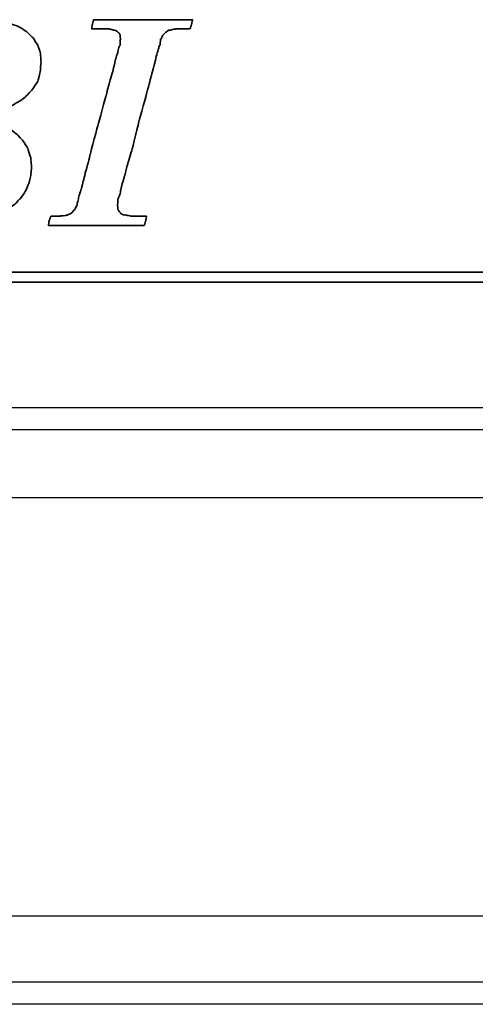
# Model space of a CAD drawing. Header units: millimetres. Extents: x -2774 to 3135, y -1571 to 860.
# Tile 189 of 256: x -2352 to -2342, y -553 to -531. Entities that reach past the tile are written whole.
import ezdxf
from ezdxf.lldxf.tags import DXFTag

# ---------------------------------------------------------------- set-up
doc = ezdxf.new("R2010")
doc.units = ezdxf.units.MM
doc.layers.get('0').update_dxf_attribs({"linetype": 'CONTINUOUS'})
doc.layers.add('DIM', color=4, linetype='CONTINUOUS')
doc.layers.add('layer 1', color=7, linetype='CONTINUOUS')
tags = doc.linetypes.add('DASHED', pattern=[25.72, 12.86, -12.86]).pattern_tags.tags
tags[6:7] = [DXFTag(74, 4), DXFTag(75, 0), DXFTag(340, '0'), DXFTag(46, 0.0), DXFTag(50, 0.0), DXFTag(44, 0.0), DXFTag(45, 0.0)]
tags[4:5] = [DXFTag(74, 4), DXFTag(75, 0), DXFTag(340, '0'), DXFTag(46, 0.0), DXFTag(50, 0.0), DXFTag(44, 0.0), DXFTag(45, 0.0)]

# ---------------------------------------------------------------- blocks, each defined once
blk = doc.blocks.new('TBI MOTION logo(完整正式版)')
at = {"layer": 'layer 1', "color": 22, "lineweight": 35}
for points, knots in [([(-64.65375, -6.86375), (-64.65375, -6.86375), (-64.84375, -7.29625), (-64.84375, -7.29625), (-64.84375, -7.29625), (-64.84375, -7.29625), (-64.86875, -7.34375), (-64.86875, -7.34375), (-64.86875, -7.34375), (-64.86875, -7.34375), (-64.86875, -7.36875), (-64.86875, -7.36875), (-64.86875, -7.36875), (-64.86875, -7.36875), (-65.15375, -7.65375), (-65.15375, -7.65375), (-65.15375, -7.65375), (-65.15375, -7.65375), (-65.17875, -7.65375), (-65.17875, -7.65375), (-65.17875, -7.65375), (-65.17875, -7.65375), (-65.20375, -7.67875), (-65.20375, -7.67875), (-65.20375, -7.67875), (-65.20375, -7.67875), (-65.58875, -7.87125), (-65.58875, -7.87125), (-65.58875, -7.87125), (-65.58875, -7.87125), (-65.63375, -7.87125), (-65.63375, -7.87125), (-65.63375, -7.87125), (-65.63375, -7.87125), (-65.65875, -7.89375), (-65.65875, -7.89375), (-65.65875, -7.89375), (-65.65875, -7.89375), (-66.09375, -7.94375), (-66.09375, -7.94375), (-66.09375, -7.94375), (-66.09375, -7.94375), (-66.11375, -7.94375), (-66.11375, -7.94375), (-66.11375, -7.94375), (-66.11375, -7.94375), (-66.16375, -7.94375), (-66.16375, -7.94375), (-66.16375, -7.94375), (-66.16375, -7.94375), (-66.30875, -7.94375), (-66.30875, -7.94375), (-66.30875, -7.94375), (-66.30875, -7.94375), (-66.69375, -7.94375), (-66.69375, -7.94375), (-66.69375, -7.94375), (-66.69375, -7.94375), (-67.07375, -7.94375), (-67.07375, -7.94375), (-67.07375, -7.94375), (-67.07375, -7.94375), (-67.12375, -7.94375), (-67.12375, -7.94375), (-67.12375, -7.94375), (-67.12375, -7.94375), (-67.12375, -7.96625), (-67.12375, -7.96625), (-67.12375, -7.96625), (-67.12375, -7.96625), (-67.14875, -7.99125), (-67.14875, -7.99125), (-67.14875, -7.99125), (-67.14875, -7.99125), (-67.24375, -8.34875), (-67.24375, -8.34875), (-67.24375, -8.34875), (-67.24375, -8.34875), (-67.31375, -8.68625), (-67.31375, -8.68625), (-67.31375, -8.68625), (-67.31375, -8.68625), (-67.26875, -8.68625), (-67.26875, -8.68625), (-67.26875, -8.68625), (-67.26875, -8.68625), (-67.07375, -8.68625), (-67.07375, -8.68625), (-67.07375, -8.68625), (-67.07375, -8.68625), (-66.54875, -8.68625), (-66.54875, -8.68625), (-66.54875, -8.68625), (-66.54875, -8.68625), (-65.82625, -8.68625), (-65.82625, -8.68625), (-65.82625, -8.68625), (-65.82625, -8.68625), (-65.01375, -8.68625), (-65.01375, -8.68625), (-65.01375, -8.68625), (-65.01375, -8.68625), (-64.05375, -8.68625), (-64.05375, -8.68625), (-64.05375, -8.68625), (-64.05375, -8.68625), (-62.08375, -8.68625), (-62.08375, -8.68625), (-62.08375, -8.68625), (-62.08375, -8.68625), (-60.06875, -8.68625), (-60.06875, -8.68625), (-60.06875, -8.68625), (-60.06875, -8.68625), (-59.10875, -8.68625), (-59.10875, -8.68625), (-59.10875, -8.68625), (-59.10875, -8.68625), (-58.29375, -8.68625), (-58.29375, -8.68625), (-58.29375, -8.68625), (-58.29375, -8.68625), (-57.57375, -8.68625), (-57.57375, -8.68625), (-57.57375, -8.68625), (-57.57375, -8.68625), (-57.04875, -8.68625), (-57.04875, -8.68625), (-57.04875, -8.68625), (-57.04875, -8.68625), (-56.85375, -8.68625), (-56.85375, -8.68625), (-56.85375, -8.68625), (-56.85375, -8.68625), (-56.70875, -8.68625), (-56.70875, -8.68625), (-56.70875, -8.68625), (-56.70875, -8.68625), (-56.61375, -8.68625), (-56.61375, -8.68625), (-56.61375, -8.68625), (-56.61375, -8.68625), (-56.56875, -8.68625), (-56.56875, -8.68625), (-56.56875, -8.68625), (-56.56875, -8.68625), (-55.65375, -8.63875), (-55.65375, -8.63875), (-55.65375, -8.63875), (-55.65375, -8.63875), (-54.76875, -8.51875), (-54.76875, -8.51875), (-54.76875, -8.51875), (-54.76875, -8.51875), (-53.90375, -8.30375), (-53.90375, -8.30375), (-53.90375, -8.30375), (-53.90375, -8.30375), (-53.08875, -8.03875), (-53.08875, -8.03875), (-53.08875, -8.03875), (-53.08875, -8.03875), (-52.34375, -7.65375), (-52.34375, -7.65375), (-52.34375, -7.65375), (-52.34375, -7.65375), (-51.69875, -7.29625), (-51.69875, -7.29625), (-51.69875, -7.29625), (-51.69875, -7.29625), (-51.21875, -6.91125), (-51.21875, -6.91125), (-51.21875, -6.91125), (-51.21875, -6.91125), (-50.83375, -6.50375), (-50.83375, -6.50375), (-50.83375, -6.50375), (-50.83375, -6.50375), (-50.44875, -5.94875), (-50.44875, -5.94875), (-50.44875, -5.94875), (-50.44875, -5.94875), (-50.13875, -5.30375), (-50.13875, -5.30375), (-50.13875, -5.30375), (-50.13875, -5.30375), (-49.99375, -4.65375), (-49.99375, -4.65375), (-49.99375, -4.65375), (-49.99375, -4.65375), (-49.92375, -3.98375), (-49.92375, -3.98375), (-49.92375, -3.98375), (-49.92375, -3.98375), (-49.99375, -3.19374), (-49.99375, -3.19374), (-49.99375, -3.19374), (-49.99375, -3.19374), (-50.23374, -2.44874), (-50.23374, -2.44874), (-50.23374, -2.44874), (-50.23374, -2.44874), (-50.59375, -1.87374), (-50.59375, -1.87374), (-50.59375, -1.87374), (-50.59375, -1.87374), (-51.09875, -1.31874), (-51.09875, -1.31874), (-51.09875, -1.31874), (-51.09875, -1.31874), (-51.74375, -0.81875), (-51.74375, -0.81875), (-51.74375, -0.81875), (-51.74375, -0.81875), (-52.53875, -0.48125), (-52.53875, -0.48125), (-52.53875, -0.48125), (-52.53875, -0.48125), (-53.47375, -0.21875), (-53.47375, -0.21875), (-53.47375, -0.21875), (-53.47375, -0.21875), (-54.52875, -0.04874), (-54.52875, -0.04874), (-54.52875, -0.04874), (-54.52875, -0.04874), (-55.65375, 0.12125), (-55.65375, 0.12125), (-55.65375, 0.12125), (-55.65375, 0.12125), (-54.50375, 0.28624), (-54.50375, 0.28624), (-54.50375, 0.28624), (-54.50375, 0.28624), (-53.83375, 0.38124), (-53.83375, 0.38124), (-53.83375, 0.38124), (-53.83375, 0.38124), (-53.18375, 0.50125), (-53.18375, 0.50125), (-53.18375, 0.50125), (-53.18375, 0.50125), (-52.55875, 0.66874), (-52.55875, 0.66874), (-52.55875, 0.66874), (-52.55875, 0.66874), (-52.03375, 0.86124), (-52.03375, 0.86124), (-52.03375, 0.86124), (-52.03375, 0.86124), (-51.50374, 1.03124), (-51.50374, 1.03124), (-51.50374, 1.03124), (-51.50374, 1.03124), (-51.09875, 1.27125), (-51.09875, 1.27125), (-51.09875, 1.27125), (-51.09875, 1.27125), (-50.71375, 1.48624), (-50.71375, 1.48624), (-50.71375, 1.48624), (-50.71375, 1.48624), (-50.37625, 1.77625), (-50.37625, 1.77625), (-50.37625, 1.77625), (-50.37625, 1.77625), (-49.82375, 2.37625), (-49.82375, 2.37625), (-49.82375, 2.37625), (-49.82375, 2.37625), (-49.41875, 2.99625), (-49.41875, 2.99625), (-49.41875, 2.99625), (-49.41875, 2.99625), (-49.22375, 3.76625), (-49.22375, 3.76625), (-49.22375, 3.76625), (-49.22375, 3.76625), (-49.15375, 4.50874), (-49.15375, 4.50874), (-49.15375, 4.50874), (-49.15375, 4.50874), (-49.20375, 5.25125), (-49.20375, 5.25125), (-49.20375, 5.25125), (-49.20375, 5.25125), (-49.41875, 5.92625), (-49.41875, 5.92625), (-49.41875, 5.92625), (-49.41875, 5.92625), (-49.77875, 6.47625), (-49.77875, 6.47625), (-49.77875, 6.47625), (-49.77875, 6.47625), (-50.33125, 7.02624), (-50.33125, 7.02624), (-50.33125, 7.02624), (-50.33125, 7.02624), (-51.00125, 7.43625), (-51.00125, 7.43625), (-51.00125, 7.43625), (-51.00125, 7.43625), (-51.79375, 7.72625), (-51.79375, 7.72625), (-51.79375, 7.72625), (-51.79375, 7.72625), (-52.72875, 7.89124), (-52.72875, 7.89124), (-52.72875, 7.89124), (-52.72875, 7.89124), (-53.83375, 7.98625), (-53.83375, 7.98625), (-53.83375, 7.98625), (-53.83375, 7.98625), (-53.92875, 7.98625), (-53.92875, 7.98625), (-53.92875, 7.98625), (-53.92875, 7.98625), (-54.26375, 7.98625), (-54.26375, 7.98625), (-54.26375, 7.98625), (-54.26375, 7.98625), (-54.74375, 7.98625), (-54.74375, 7.98625), (-54.74375, 7.98625), (-54.74375, 7.98625), (-55.36875, 7.98625), (-55.36875, 7.98625), (-55.36875, 7.98625), (-55.36875, 7.98625), (-56.13375, 7.98625), (-56.13375, 7.98625), (-56.13375, 7.98625), (-56.13375, 7.98625), (-56.94875, 7.98625), (-56.94875, 7.98625), (-56.94875, 7.98625), (-56.94875, 7.98625), (-58.77625, 7.98625), (-58.77625, 7.98625), (-58.77625, 7.98625), (-58.77625, 7.98625), (-60.59875, 7.98625), (-60.59875, 7.98625), (-60.59875, 7.98625), (-60.59875, 7.98625), (-61.41375, 7.98625), (-61.41375, 7.98625), (-61.41375, 7.98625), (-61.41375, 7.98625), (-62.17875, 7.98625), (-62.17875, 7.98625), (-62.17875, 7.98625), (-62.17875, 7.98625), (-62.80375, 7.98625), (-62.80375, 7.98625), (-62.80375, 7.98625), (-62.80375, 7.98625), (-63.30625, 7.98625), (-63.30625, 7.98625), (-63.30625, 7.98625), (-63.30625, 7.98625), (-63.57375, 7.98625), (-63.57375, 7.98625), (-63.57375, 7.98625), (-63.57375, 7.98625), (-63.57375, 7.96375), (-63.57375, 7.96375), (-63.57375, 7.96375), (-63.57375, 7.96375), (-63.59875, 7.94125), (-63.59875, 7.94125), (-63.59875, 7.94125), (-63.59875, 7.94125), (-63.69375, 7.55625), (-63.69375, 7.55625), (-63.69375, 7.55625), (-63.69375, 7.55625), (-63.76375, 7.24624), (-63.76375, 7.24624), (-63.76375, 7.24624), (-63.76375, 7.24624), (-63.23875, 7.24624), (-63.23875, 7.24624), (-63.23875, 7.24624), (-63.23875, 7.24624), (-62.75875, 7.24624), (-62.75875, 7.24624), (-62.75875, 7.24624), (-62.75875, 7.24624), (-62.61125, 7.24624), (-62.61125, 7.24624), (-62.61125, 7.24624), (-62.61125, 7.24624), (-62.56625, 7.24624), (-62.56625, 7.24624), (-62.56625, 7.24624), (-62.56625, 7.24624), (-62.22875, 7.24624), (-62.22875, 7.24624), (-62.22875, 7.24624), (-62.22875, 7.24624), (-62.20375, 7.24624), (-62.20375, 7.24624), (-62.20375, 7.24624), (-62.20375, 7.24624), (-62.17875, 7.21875), (-62.17875, 7.21875), (-62.17875, 7.21875), (-62.17875, 7.21875), (-61.96375, 7.17125), (-61.96375, 7.17125), (-61.96375, 7.17125), (-61.96375, 7.17125), (-61.72375, 7.12624), (-61.72375, 7.12624), (-61.72375, 7.12624), (-61.72375, 7.12624), (-61.70375, 7.12624), (-61.70375, 7.12624), (-61.70375, 7.12624), (-61.70375, 7.12624), (-61.55875, 7.07624), (-61.55875, 7.07624), (-61.55875, 7.07624), (-61.55875, 7.07624), (-61.50875, 7.07624), (-61.50875, 7.07624), (-61.50875, 7.07624), (-61.50875, 7.07624), (-61.48375, 7.02624), (-61.48375, 7.02624), (-61.48375, 7.02624), (-61.48375, 7.02624), (-61.31875, 6.83375), (-61.31875, 6.83375), (-61.31875, 6.83375), (-61.31875, 6.83375), (-61.29375, 6.81125), (-61.29375, 6.81125), (-61.29375, 6.81125), (-61.29375, 6.81125), (-61.29375, 6.78625), (-61.29375, 6.78625), (-61.29375, 6.78625), (-61.29375, 6.78625), (-61.19875, 6.50124), (-61.19875, 6.50124), (-61.19875, 6.50124), (-61.19875, 6.50124), (-61.17375, 6.45124), (-61.17375, 6.45124), (-61.17375, 6.45124), (-61.17375, 6.45124), (-61.19875, 6.40625), (-61.19875, 6.40625), (-61.19875, 6.40625), (-61.19875, 6.40625), (-61.26875, 5.99624), (-61.26875, 5.99624), (-61.26875, 5.99624), (-61.26875, 5.99624), (-61.26875, 5.85125), (-61.26875, 5.85125), (-61.26875, 5.85125), (-61.26875, 5.85125), (-61.26875, 5.82625), (-61.26875, 5.82625), (-61.26875, 5.82625), (-61.26875, 5.82625), (-61.29375, 5.80625), (-61.29375, 5.80625), (-61.29375, 5.80625), (-61.29375, 5.80625), (-61.34125, 5.66125), (-61.34125, 5.66125), (-61.34125, 5.66125), (-61.34125, 5.66125), (-61.41375, 5.44625), (-61.41375, 5.44625), (-61.41375, 5.44625), (-61.41375, 5.44625), (-61.48375, 5.15625), (-61.48375, 5.15625), (-61.48375, 5.15625), (-61.48375, 5.15625), (-61.58375, 4.82124), (-61.58375, 4.82124), (-61.58375, 4.82124), (-61.58375, 4.82124), (-61.79875, 4.00375), (-61.79875, 4.00375), (-61.79875, 4.00375), (-61.79875, 4.00375), (-62.05875, 2.99625), (-62.05875, 2.99625), (-62.05875, 2.99625), (-62.05875, 2.99625), (-62.34875, 1.91625), (-62.34875, 1.91625), (-62.34875, 1.91625), (-62.34875, 1.91625), (-62.97375, -0.41124), (-62.97375, -0.41124), (-62.97375, -0.41124), (-62.97375, -0.41124), (-63.59875, -2.75875), (-63.59875, -2.75875), (-63.59875, -2.75875), (-63.59875, -2.75875), (-63.88375, -3.86374), (-63.88375, -3.86374), (-63.88375, -3.86374), (-63.88375, -3.86374), (-64.14875, -4.82374), (-64.14875, -4.82374), (-64.14875, -4.82374), (-64.14875, -4.82374), (-64.36375, -5.64125), (-64.36375, -5.64125), (-64.36375, -5.64125), (-64.36375, -5.64125), (-64.43625, -5.97625), (-64.43625, -5.97625), (-64.43625, -5.97625), (-64.43625, -5.97625), (-64.50875, -6.28625), (-64.50875, -6.28625), (-64.50875, -6.28625), (-64.50875, -6.28625), (-64.50875, -6.30875), (-64.50875, -6.30875), (-64.50875, -6.30875), (-64.50875, -6.30875), (-64.57875, -6.50375), (-64.57875, -6.50375), (-64.57875, -6.50375), (-64.57875, -6.50375), (-64.62875, -6.69625), (-64.62875, -6.69625), (-64.62875, -6.69625), (-64.62875, -6.69625), (-64.62875, -6.76875), (-64.62875, -6.76875), (-64.62875, -6.76875), (-64.62875, -6.76875), (-64.62875, -6.81375), (-64.62875, -6.81375), (-64.62875, -6.81375), (-64.62875, -6.81375), (-64.62875, -6.83875), (-64.62875, -6.83875), (-64.62875, -6.83875), (-64.62875, -6.83875), (-64.65375, -6.86375), (-64.65375, -6.86375)], [0, 0, 0, 0, 0.00719424, 0.00719424, 0.00719424, 0.00719425, 0.01438849, 0.01438849, 0.01438849, 0.0143885, 0.02158273, 0.02158273, 0.02158273, 0.02158274, 0.02877698, 0.02877698, 0.02877698, 0.02877699, 0.03597122, 0.03597122, 0.03597122, 0.03597123, 0.04316547, 0.04316547, 0.04316547, 0.04316548, 0.05035971, 0.05035971, 0.05035971, 0.05035972, 0.05755396, 0.05755396, 0.05755396, 0.05755397, 0.0647482, 0.0647482, 0.0647482, 0.06474821, 0.07194245, 0.07194245, 0.07194245, 0.07194246, 0.07913669, 0.07913669, 0.07913669, 0.0791367, 0.08633094, 0.08633094, 0.08633094, 0.08633095, 0.09352518, 0.09352518, 0.09352518, 0.09352519, 0.10071942, 0.10071942, 0.10071942, 0.10071943, 0.10791367, 0.10791367, 0.10791367, 0.10791368, 0.11510791, 0.11510791, 0.11510791, 0.11510792, 0.12230216, 0.12230216, 0.12230216, 0.12230217, 0.1294964, 0.1294964, 0.1294964, 0.12949641, 0.13669065, 0.13669065, 0.13669065, 0.13669066, 0.14388489, 0.14388489, 0.14388489, 0.1438849, 0.15107914, 0.15107914, 0.15107914, 0.15107915, 0.15827338, 0.15827338, 0.15827338, 0.15827339, 0.16546763, 0.16546763, 0.16546763, 0.16546764, 0.17266187, 0.17266187, 0.17266187, 0.17266188, 0.17985612, 0.17985612, 0.17985612, 0.17985613, 0.18705036, 0.18705036, 0.18705036, 0.18705037, 0.1942446, 0.1942446, 0.1942446, 0.19424461, 0.20143885, 0.20143885, 0.20143885, 0.20143886, 0.20863309, 0.20863309, 0.20863309, 0.2086331, 0.21582734, 0.21582734, 0.21582734, 0.21582735, 0.22302158, 0.22302158, 0.22302158, 0.22302159, 0.23021583, 0.23021583, 0.23021583, 0.23021584, 0.23741007, 0.23741007, 0.23741007, 0.23741008, 0.24460432, 0.24460432, 0.24460432, 0.24460433, 0.25179856, 0.25179856, 0.25179856, 0.25179857, 0.25899281, 0.25899281, 0.25899281, 0.25899282, 0.26618705, 0.26618705, 0.26618705, 0.26618706, 0.27338129, 0.27338129, 0.27338129, 0.2733813, 0.28057554, 0.28057554, 0.28057554, 0.28057555, 0.28776978, 0.28776978, 0.28776978, 0.28776979, 0.29496403, 0.29496403, 0.29496403, 0.29496404, 0.30215827, 0.30215827, 0.30215827, 0.30215828, 0.30935252, 0.30935252, 0.30935252, 0.30935253, 0.31654676, 0.31654676, 0.31654676, 0.31654677, 0.32374101, 0.32374101, 0.32374101, 0.32374102, 0.33093525, 0.33093525, 0.33093525, 0.33093526, 0.3381295, 0.3381295, 0.3381295, 0.33812951, 0.34532374, 0.34532374, 0.34532374, 0.34532375, 0.35251799, 0.35251799, 0.35251799, 0.352518, 0.35971223, 0.35971223, 0.35971223, 0.35971224, 0.36690647, 0.36690647, 0.36690647, 0.36690648, 0.37410072, 0.37410072, 0.37410072, 0.37410073, 0.38129496, 0.38129496, 0.38129496, 0.38129497, 0.38848921, 0.38848921, 0.38848921, 0.38848922, 0.39568345, 0.39568345, 0.39568345, 0.39568346, 0.4028777, 0.4028777, 0.4028777, 0.40287771, 0.41007194, 0.41007194, 0.41007194, 0.41007195, 0.41726619, 0.41726619, 0.41726619, 0.4172662, 0.42446043, 0.42446043, 0.42446043, 0.42446044, 0.43165468, 0.43165468, 0.43165468, 0.43165469, 0.43884892, 0.43884892, 0.43884892, 0.43884893, 0.44604317, 0.44604317, 0.44604317, 0.44604318, 0.45323741, 0.45323741, 0.45323741, 0.45323742, 0.46043165, 0.46043165, 0.46043165, 0.46043166, 0.4676259, 0.4676259, 0.4676259, 0.46762591, 0.47482014, 0.47482014, 0.47482014, 0.47482015, 0.48201439, 0.48201439, 0.48201439, 0.4820144, 0.48920863, 0.48920863, 0.48920863, 0.48920864, 0.49640288, 0.49640288, 0.49640288, 0.49640289, 0.50359712, 0.50359712, 0.50359712, 0.50359713, 0.51079137, 0.51079137, 0.51079137, 0.51079138, 0.51798561, 0.51798561, 0.51798561, 0.51798562, 0.52517986, 0.52517986, 0.52517986, 0.52517987, 0.5323741, 0.5323741, 0.5323741, 0.53237411, 0.53956835, 0.53956835, 0.53956835, 0.53956836, 0.54676259, 0.54676259, 0.54676259, 0.5467626, 0.55395683, 0.55395683, 0.55395683, 0.55395684, 0.56115108, 0.56115108, 0.56115108, 0.56115109, 0.56834532, 0.56834532, 0.56834532, 0.56834533, 0.57553957, 0.57553957, 0.57553957, 0.57553958, 0.58273381, 0.58273381, 0.58273381, 0.58273382, 0.58992806, 0.58992806, 0.58992806, 0.58992807, 0.5971223, 0.5971223, 0.5971223, 0.59712231, 0.60431655, 0.60431655, 0.60431655, 0.60431656, 0.61151079, 0.61151079, 0.61151079, 0.6115108, 0.61870504, 0.61870504, 0.61870504, 0.61870505, 0.62589928, 0.62589928, 0.62589928, 0.62589929, 0.63309353, 0.63309353, 0.63309353, 0.63309354, 0.64028777, 0.64028777, 0.64028777, 0.64028778, 0.64748201, 0.64748201, 0.64748201, 0.64748202, 0.65467626, 0.65467626, 0.65467626, 0.65467627, 0.6618705, 0.6618705, 0.6618705, 0.66187051, 0.66906475, 0.66906475, 0.66906475, 0.66906476, 0.67625899, 0.67625899, 0.67625899, 0.676259, 0.68345324, 0.68345324, 0.68345324, 0.68345325, 0.69064748, 0.69064748, 0.69064748, 0.69064749, 0.69784173, 0.69784173, 0.69784173, 0.69784174, 0.70503597, 0.70503597, 0.70503597, 0.70503598, 0.71223022, 0.71223022, 0.71223022, 0.71223023, 0.71942446, 0.71942446, 0.71942446, 0.71942447, 0.72661871, 0.72661871, 0.72661871, 0.72661872, 0.73381295, 0.73381295, 0.73381295, 0.73381296, 0.74100719, 0.74100719, 0.74100719, 0.7410072, 0.74820144, 0.74820144, 0.74820144, 0.74820145, 0.75539568, 0.75539568, 0.75539568, 0.75539569, 0.76258993, 0.76258993, 0.76258993, 0.76258994, 0.76978417, 0.76978417, 0.76978417, 0.76978418, 0.77697842, 0.77697842, 0.77697842, 0.77697843, 0.78417266, 0.78417266, 0.78417266, 0.78417267, 0.79136691, 0.79136691, 0.79136691, 0.79136692, 0.79856115, 0.79856115, 0.79856115, 0.79856116, 0.8057554, 0.8057554, 0.8057554, 0.80575541, 0.81294964, 0.81294964, 0.81294964, 0.81294965, 0.82014388, 0.82014388, 0.82014388, 0.82014389, 0.82733813, 0.82733813, 0.82733813, 0.82733814, 0.83453237, 0.83453237, 0.83453237, 0.83453238, 0.84172662, 0.84172662, 0.84172662, 0.84172663, 0.84892086, 0.84892086, 0.84892086, 0.84892087, 0.85611511, 0.85611511, 0.85611511, 0.85611512, 0.86330935, 0.86330935, 0.86330935, 0.86330936, 0.8705036, 0.8705036, 0.8705036, 0.87050361, 0.87769784, 0.87769784, 0.87769784, 0.87769785, 0.88489209, 0.88489209, 0.88489209, 0.8848921, 0.89208633, 0.89208633, 0.89208633, 0.89208634, 0.89928058, 0.89928058, 0.89928058, 0.89928059, 0.90647482, 0.90647482, 0.90647482, 0.90647483, 0.91366906, 0.91366906, 0.91366906, 0.91366907, 0.92086331, 0.92086331, 0.92086331, 0.92086332, 0.92805755, 0.92805755, 0.92805755, 0.92805756, 0.9352518, 0.9352518, 0.9352518, 0.93525181, 0.94244604, 0.94244604, 0.94244604, 0.94244605, 0.94964029, 0.94964029, 0.94964029, 0.9496403, 0.95683453, 0.95683453, 0.95683453, 0.95683454, 0.96402878, 0.96402878, 0.96402878, 0.96402879, 0.97122302, 0.97122302, 0.97122302, 0.97122303, 0.97841727, 0.97841727, 0.97841727, 0.97841728, 0.98561151, 0.98561151, 0.98561151, 0.98561152, 0.99280576, 0.99280576, 0.99280576, 0.99280577, 1, 1, 1, 1]), ([(-40.59125, -7.94375), (-40.59125, -7.94375), (-40.97375, -7.94375), (-40.97375, -7.94375), (-40.97375, -7.94375), (-40.97375, -7.94375), (-41.38125, -7.94375), (-41.38125, -7.94375), (-41.38125, -7.94375), (-41.38125, -7.94375), (-41.54875, -7.94375), (-41.54875, -7.94375), (-41.54875, -7.94375), (-41.54875, -7.94375), (-41.59875, -7.94375), (-41.59875, -7.94375), (-41.59875, -7.94375), (-41.59875, -7.94375), (-41.88375, -7.94375), (-41.88375, -7.94375), (-41.88375, -7.94375), (-41.88375, -7.94375), (-41.90875, -7.91875), (-41.90875, -7.91875), (-41.90875, -7.91875), (-41.90875, -7.91875), (-42.19875, -7.87125), (-42.19875, -7.87125), (-42.19875, -7.87125), (-42.19875, -7.87125), (-42.43875, -7.82375), (-42.43875, -7.82375), (-42.43875, -7.82375), (-42.43875, -7.82375), (-42.45875, -7.82375), (-42.45875, -7.82375), (-42.45875, -7.82375), (-42.45875, -7.82375), (-42.48625, -7.82375), (-42.48625, -7.82375), (-42.48625, -7.82375), (-42.48625, -7.82375), (-42.67625, -7.72375), (-42.67625, -7.72375), (-42.67625, -7.72375), (-42.67625, -7.72375), (-42.70125, -7.70375), (-42.70125, -7.70375), (-42.70125, -7.70375), (-42.70125, -7.70375), (-42.72375, -7.67875), (-42.72375, -7.67875), (-42.72375, -7.67875), (-42.72375, -7.67875), (-42.86875, -7.48875), (-42.86875, -7.48875), (-42.86875, -7.48875), (-42.86875, -7.48875), (-42.89375, -7.43875), (-42.89375, -7.43875), (-42.89375, -7.43875), (-42.89375, -7.43875), (-42.91875, -7.38875), (-42.91875, -7.38875), (-42.91875, -7.38875), (-42.91875, -7.38875), (-42.93875, -7.12875), (-42.93875, -7.12875), (-42.93875, -7.12875), (-42.93875, -7.12875), (-42.96375, -7.10375), (-42.96375, -7.10375), (-42.96375, -7.10375), (-42.96375, -7.10375), (-42.96375, -7.05375), (-42.96375, -7.05375), (-42.96375, -7.05375), (-42.96375, -7.05375), (-42.96375, -7.00875), (-42.96375, -7.00875), (-42.96375, -7.00875), (-42.96375, -7.00875), (-42.91875, -6.69625), (-42.91875, -6.69625), (-42.91875, -6.69625), (-42.91875, -6.69625), (-42.91875, -6.62375), (-42.91875, -6.62375), (-42.91875, -6.62375), (-42.91875, -6.62375), (-42.91875, -6.59625), (-42.91875, -6.59625), (-42.91875, -6.59625), (-42.91875, -6.59625), (-42.91875, -6.57375), (-42.91875, -6.57375), (-42.91875, -6.57375), (-42.91875, -6.57375), (-42.91875, -6.52875), (-42.91875, -6.52875), (-42.91875, -6.52875), (-42.91875, -6.52875), (-42.89375, -6.50375), (-42.89375, -6.50375), (-42.89375, -6.50375), (-42.89375, -6.50375), (-42.84375, -6.38375), (-42.84375, -6.38375), (-42.84375, -6.38375), (-42.84375, -6.38375), (-42.84375, -6.35875), (-42.84375, -6.35875), (-42.84375, -6.35875), (-42.84375, -6.35875), (-42.74625, -6.14375), (-42.74625, -6.14375), (-42.74625, -6.14375), (-42.74625, -6.14375), (-42.70125, -5.85375), (-42.70125, -5.85375), (-42.70125, -5.85375), (-42.70125, -5.85375), (-42.60375, -5.47125), (-42.60375, -5.47125), (-42.60375, -5.47125), (-42.60375, -5.47125), (-42.60375, -5.44875), (-42.60375, -5.44875), (-42.60375, -5.44875), (-42.60375, -5.44875), (-42.38875, -4.67875), (-42.38875, -4.67875), (-42.38875, -4.67875), (-42.38875, -4.67875), (-42.36375, -4.65375), (-42.36375, -4.65375), (-42.36375, -4.65375), (-42.36375, -4.65375), (-42.12375, -3.69625), (-42.12375, -3.69625), (-42.12375, -3.69625), (-42.12375, -3.69625), (-42.12375, -3.67374), (-42.12375, -3.67374), (-42.12375, -3.67374), (-42.12375, -3.67374), (-41.78875, -2.59374), (-41.78875, -2.59374), (-41.78875, -2.59374), (-41.78875, -2.59374), (-41.18875, -0.19375), (-41.18875, -0.19375), (-41.18875, -0.19375), (-41.18875, -0.19375), (-40.54375, 2.20624), (-40.54375, 2.20624), (-40.54375, 2.20624), (-40.54375, 2.20624), (-40.25375, 3.30875), (-40.25375, 3.30875), (-40.25375, 3.30875), (-40.25375, 3.30875), (-39.98875, 4.27125), (-39.98875, 4.27125), (-39.98875, 4.27125), (-39.98875, 4.27125), (-39.77375, 5.13125), (-39.77375, 5.13125), (-39.77375, 5.13125), (-39.77375, 5.13125), (-39.67875, 5.47125), (-39.67875, 5.47125), (-39.67875, 5.47125), (-39.67875, 5.47125), (-39.60375, 5.75625), (-39.60375, 5.75625), (-39.60375, 5.75625), (-39.60375, 5.75625), (-39.60375, 5.78125), (-39.60375, 5.78125), (-39.60375, 5.78125), (-39.60375, 5.78125), (-39.50875, 5.97125), (-39.50875, 5.97125), (-39.50875, 5.97125), (-39.50875, 5.97125), (-39.50875, 6.13875), (-39.50875, 6.13875), (-39.50875, 6.13875), (-39.50875, 6.13875), (-39.48625, 6.16625), (-39.48625, 6.16625), (-39.48625, 6.16625), (-39.48625, 6.16625), (-39.46125, 6.28625), (-39.46125, 6.28625), (-39.46125, 6.28625), (-39.46125, 6.28625), (-39.46125, 6.42625), (-39.46125, 6.42625), (-39.46125, 6.42625), (-39.46125, 6.42625), (-39.41375, 6.42625), (-39.41375, 6.42625), (-39.41375, 6.42625), (-39.41375, 6.42625), (-39.29375, 6.69125), (-39.29375, 6.69125), (-39.29375, 6.69125), (-39.29375, 6.69125), (-39.26875, 6.74125), (-39.26875, 6.74125), (-39.26875, 6.74125), (-39.26875, 6.74125), (-39.24375, 6.76625), (-39.24375, 6.76625), (-39.24375, 6.76625), (-39.24375, 6.76625), (-38.98375, 7.00624), (-38.98375, 7.00624), (-38.98375, 7.00624), (-38.98375, 7.00624), (-38.95625, 7.02624), (-38.95625, 7.02624), (-38.95625, 7.02624), (-38.95625, 7.02624), (-38.78875, 7.12624), (-38.78875, 7.12624), (-38.78875, 7.12624), (-38.78875, 7.12624), (-38.76375, 7.12624), (-38.76375, 7.12624), (-38.76375, 7.12624), (-38.76375, 7.12624), (-38.74375, 7.12624), (-38.74375, 7.12624), (-38.74375, 7.12624), (-38.74375, 7.12624), (-38.52875, 7.17125), (-38.52875, 7.17125), (-38.52875, 7.17125), (-38.52875, 7.17125), (-38.52875, 7.19624), (-38.52875, 7.19624), (-38.52875, 7.19624), (-38.52875, 7.19624), (-38.50375, 7.19624), (-38.50375, 7.19624), (-38.50375, 7.19624), (-38.50375, 7.19624), (-38.26125, 7.21875), (-38.26125, 7.21875), (-38.26125, 7.21875), (-38.26125, 7.21875), (-38.23875, 7.24624), (-38.23875, 7.24624), (-38.23875, 7.24624), (-38.23875, 7.24624), (-38.21625, 7.24624), (-38.21625, 7.24624), (-38.21625, 7.24624), (-38.21625, 7.24624), (-38.18875, 7.24624), (-38.18875, 7.24624), (-38.18875, 7.24624), (-38.18875, 7.24624), (-37.90375, 7.24624), (-37.90375, 7.24624), (-37.90375, 7.24624), (-37.90375, 7.24624), (-37.85375, 7.24624), (-37.85375, 7.24624), (-37.85375, 7.24624), (-37.85375, 7.24624), (-37.75875, 7.24624), (-37.75875, 7.24624), (-37.75875, 7.24624), (-37.75875, 7.24624), (-37.42375, 7.24624), (-37.42375, 7.24624), (-37.42375, 7.24624), (-37.42375, 7.24624), (-37.08875, 7.24624), (-37.08875, 7.24624), (-37.08875, 7.24624), (-37.08875, 7.24624), (-37.06375, 7.24624), (-37.06375, 7.24624), (-37.06375, 7.24624), (-37.06375, 7.24624), (-37.06375, 7.26624), (-37.06375, 7.26624), (-37.06375, 7.26624), (-37.06375, 7.26624), (-37.03875, 7.29125), (-37.03875, 7.29125), (-37.03875, 7.29125), (-37.03875, 7.29125), (-37.03875, 7.31625), (-37.03875, 7.31625), (-37.03875, 7.31625), (-37.03875, 7.31625), (-36.94125, 7.67625), (-36.94125, 7.67625), (-36.94125, 7.67625), (-36.94125, 7.67625), (-36.86875, 7.98625), (-36.86875, 7.98625), (-36.86875, 7.98625), (-36.86875, 7.98625), (-36.98875, 7.98625), (-36.98875, 7.98625), (-36.98875, 7.98625), (-36.98875, 7.98625), (-37.42375, 7.98625), (-37.42375, 7.98625), (-37.42375, 7.98625), (-37.42375, 7.98625), (-37.94875, 7.98625), (-37.94875, 7.98625), (-37.94875, 7.98625), (-37.94875, 7.98625), (-38.57375, 7.98625), (-38.57375, 7.98625), (-38.57375, 7.98625), (-38.57375, 7.98625), (-39.29375, 7.98625), (-39.29375, 7.98625), (-39.29375, 7.98625), (-39.29375, 7.98625), (-40.82875, 7.98625), (-40.82875, 7.98625), (-40.82875, 7.98625), (-40.82875, 7.98625), (-42.36375, 7.98625), (-42.36375, 7.98625), (-42.36375, 7.98625), (-42.36375, 7.98625), (-43.08375, 7.98625), (-43.08375, 7.98625), (-43.08375, 7.98625), (-43.08375, 7.98625), (-43.70875, 7.98625), (-43.70875, 7.98625), (-43.70875, 7.98625), (-43.70875, 7.98625), (-44.23375, 7.98625), (-44.23375, 7.98625), (-44.23375, 7.98625), (-44.23375, 7.98625), (-44.66875, 7.98625), (-44.66875, 7.98625), (-44.66875, 7.98625), (-44.66875, 7.98625), (-44.88375, 7.98625), (-44.88375, 7.98625), (-44.88375, 7.98625), (-44.88375, 7.98625), (-44.90875, 7.94125), (-44.90875, 7.94125), (-44.90875, 7.94125), (-44.90875, 7.94125), (-44.90875, 7.91625), (-44.90875, 7.91625), (-44.90875, 7.91625), (-44.90875, 7.91625), (-45.00375, 7.55625), (-45.00375, 7.55625), (-45.00375, 7.55625), (-45.00375, 7.55625), (-45.05375, 7.24624), (-45.05375, 7.24624), (-45.05375, 7.24624), (-45.05375, 7.24624), (-44.61875, 7.24624), (-44.61875, 7.24624), (-44.61875, 7.24624), (-44.61875, 7.24624), (-44.11375, 7.24624), (-44.11375, 7.24624), (-44.11375, 7.24624), (-44.11375, 7.24624), (-43.99375, 7.24624), (-43.99375, 7.24624), (-43.99375, 7.24624), (-43.99375, 7.24624), (-43.94625, 7.24624), (-43.94625, 7.24624), (-43.94625, 7.24624), (-43.94625, 7.24624), (-43.92374, 7.24624), (-43.92374, 7.24624), (-43.92374, 7.24624), (-43.92374, 7.24624), (-43.65875, 7.24624), (-43.65875, 7.24624), (-43.65875, 7.24624), (-43.65875, 7.24624), (-43.63875, 7.21875), (-43.63875, 7.21875), (-43.63875, 7.21875), (-43.63875, 7.21875), (-43.46875, 7.19624), (-43.46875, 7.19624), (-43.46875, 7.19624), (-43.46875, 7.19624), (-43.39875, 7.19624), (-43.39875, 7.19624), (-43.39875, 7.19624), (-43.39875, 7.19624), (-43.37125, 7.17125), (-43.37125, 7.17125), (-43.37125, 7.17125), (-43.37125, 7.17125), (-43.34875, 7.17125), (-43.34875, 7.17125), (-43.34875, 7.17125), (-43.34875, 7.17125), (-43.20375, 7.12624), (-43.20375, 7.12624), (-43.20375, 7.12624), (-43.20375, 7.12624), (-43.05875, 7.07624), (-43.05875, 7.07624), (-43.05875, 7.07624), (-43.05875, 7.07624), (-43.01375, 7.07624), (-43.01375, 7.07624), (-43.01375, 7.07624), (-43.01375, 7.07624), (-42.98875, 7.02624), (-42.98875, 7.02624), (-42.98875, 7.02624), (-42.98875, 7.02624), (-42.79875, 6.86125), (-42.79875, 6.86125), (-42.79875, 6.86125), (-42.79875, 6.86125), (-42.77375, 6.81125), (-42.77375, 6.81125), (-42.77375, 6.81125), (-42.77375, 6.81125), (-42.74625, 6.76625), (-42.74625, 6.76625), (-42.74625, 6.76625), (-42.74625, 6.76625), (-42.72375, 6.47625), (-42.72375, 6.47625), (-42.72375, 6.47625), (-42.72375, 6.47625), (-42.70125, 6.45124), (-42.70125, 6.45124), (-42.70125, 6.45124), (-42.70125, 6.45124), (-42.70125, 6.42625), (-42.70125, 6.42625), (-42.70125, 6.42625), (-42.70125, 6.42625), (-42.72375, 6.40625), (-42.72375, 6.40625), (-42.72375, 6.40625), (-42.72375, 6.40625), (-42.74625, 5.97125), (-42.74625, 5.97125), (-42.74625, 5.97125), (-42.74625, 5.97125), (-42.74625, 5.94625), (-42.74625, 5.94625), (-42.74625, 5.94625), (-42.74625, 5.94625), (-42.74625, 5.92625), (-42.74625, 5.92625), (-42.74625, 5.92625), (-42.74625, 5.92625), (-42.77375, 5.87625), (-42.77375, 5.87625), (-42.77375, 5.87625), (-42.77375, 5.87625), (-42.81875, 5.80625), (-42.81875, 5.80625), (-42.81875, 5.80625), (-42.81875, 5.80625), (-42.86875, 5.63625), (-42.86875, 5.63625), (-42.86875, 5.63625), (-42.86875, 5.63625), (-42.91875, 5.39625), (-42.91875, 5.39625), (-42.91875, 5.39625), (-42.91875, 5.39625), (-42.91875, 5.37124), (-42.91875, 5.37124), (-42.91875, 5.37124), (-42.91875, 5.37124), (-43.01375, 5.10874), (-43.01375, 5.10874), (-43.01375, 5.10874), (-43.01375, 5.10874), (-43.10875, 4.77124), (-43.10875, 4.77124), (-43.10875, 4.77124), (-43.10875, 4.77124), (-43.29875, 3.95625), (-43.29875, 3.95625), (-43.29875, 3.95625), (-43.29875, 3.95625), (-43.58875, 2.95125), (-43.58875, 2.95125), (-43.58875, 2.95125), (-43.58875, 2.95125), (-43.87375, 1.87125), (-43.87375, 1.87125), (-43.87375, 1.87125), (-43.87375, 1.87125), (-44.52625, -0.50374), (-44.52625, -0.50374), (-44.52625, -0.50374), (-44.52625, -0.50374), (-45.14875, -2.85375), (-45.14875, -2.85375), (-45.14875, -2.85375), (-45.14875, -2.85375), (-45.43375, -3.95875), (-45.43375, -3.95875), (-45.43375, -3.95875), (-45.43375, -3.95875), (-45.69875, -4.96875), (-45.69875, -4.96875), (-45.69875, -4.96875), (-45.69875, -4.96875), (-45.91375, -5.78375), (-45.91375, -5.78375), (-45.91375, -5.78375), (-45.91375, -5.78375), (-46.01375, -6.11875), (-46.01375, -6.11875), (-46.01375, -6.11875), (-46.01375, -6.11875), (-46.01375, -6.14375), (-46.01375, -6.14375), (-46.01375, -6.14375), (-46.01375, -6.14375), (-46.10875, -6.40875), (-46.10875, -6.40875), (-46.10875, -6.40875), (-46.10875, -6.40875), (-46.15375, -6.64875), (-46.15375, -6.64875), (-46.15375, -6.64875), (-46.15375, -6.64875), (-46.20375, -6.83875), (-46.20375, -6.83875), (-46.20375, -6.83875), (-46.20375, -6.83875), (-46.22875, -6.93375), (-46.22875, -6.93375), (-46.22875, -6.93375), (-46.22875, -6.93375), (-46.22875, -7.07875), (-46.22875, -7.07875), (-46.22875, -7.07875), (-46.22875, -7.07875), (-46.27375, -7.07875), (-46.27375, -7.07875), (-46.27375, -7.07875), (-46.27375, -7.07875), (-46.39375, -7.34375), (-46.39375, -7.34375), (-46.39375, -7.34375), (-46.39375, -7.34375), (-46.39375, -7.36875), (-46.39375, -7.36875), (-46.39375, -7.36875), (-46.39375, -7.36875), (-46.42125, -7.38875), (-46.42125, -7.38875), (-46.42125, -7.38875), (-46.42125, -7.38875), (-46.68375, -7.67875), (-46.68375, -7.67875), (-46.68375, -7.67875), (-46.68375, -7.67875), (-46.70875, -7.70375), (-46.70875, -7.70375), (-46.70875, -7.70375), (-46.70875, -7.70375), (-46.75375, -7.72375), (-46.75375, -7.72375), (-46.75375, -7.72375), (-46.75375, -7.72375), (-47.08875, -7.87125), (-47.08875, -7.87125), (-47.08875, -7.87125), (-47.08875, -7.87125), (-47.11625, -7.87125), (-47.11625, -7.87125), (-47.11625, -7.87125), (-47.11625, -7.87125), (-47.13875, -7.89375), (-47.13875, -7.89375), (-47.13875, -7.89375), (-47.13875, -7.89375), (-47.56875, -7.91875), (-47.56875, -7.91875), (-47.56875, -7.91875), (-47.56875, -7.91875), (-47.59625, -7.94375), (-47.59625, -7.94375), (-47.59625, -7.94375), (-47.59625, -7.94375), (-47.64375, -7.94375), (-47.64375, -7.94375), (-47.64375, -7.94375), (-47.64375, -7.94375), (-47.73625, -7.94375), (-47.73625, -7.94375), (-47.73625, -7.94375), (-47.73625, -7.94375), (-48.07375, -7.94375), (-48.07375, -7.94375), (-48.07375, -7.94375), (-48.07375, -7.94375), (-48.36125, -7.94375), (-48.36125, -7.94375), (-48.36125, -7.94375), (-48.36125, -7.94375), (-48.36125, -7.96625), (-48.36125, -7.96625), (-48.36125, -7.96625), (-48.36125, -7.96625), (-48.36125, -7.99125), (-48.36125, -7.99125), (-48.36125, -7.99125), (-48.36125, -7.99125), (-48.38875, -8.01375), (-48.38875, -8.01375), (-48.38875, -8.01375), (-48.38875, -8.01375), (-48.50875, -8.34875), (-48.50875, -8.34875), (-48.50875, -8.34875), (-48.50875, -8.34875), (-48.55375, -8.68625), (-48.55375, -8.68625), (-48.55375, -8.68625), (-48.55375, -8.68625), (-48.45875, -8.68625), (-48.45875, -8.68625), (-48.45875, -8.68625), (-48.45875, -8.68625), (-48.07375, -8.68625), (-48.07375, -8.68625), (-48.07375, -8.68625), (-48.07375, -8.68625), (-47.52375, -8.68625), (-47.52375, -8.68625), (-47.52375, -8.68625), (-47.52375, -8.68625), (-46.92375, -8.68625), (-46.92375, -8.68625), (-46.92375, -8.68625), (-46.92375, -8.68625), (-46.25375, -8.68625), (-46.25375, -8.68625), (-46.25375, -8.68625), (-46.25375, -8.68625), (-46.20375, -8.68625), (-46.20375, -8.68625), (-46.20375, -8.68625), (-46.20375, -8.68625), (-44.71375, -8.68625), (-44.71375, -8.68625), (-44.71375, -8.68625), (-44.71375, -8.68625), (-43.22875, -8.68625), (-43.22875, -8.68625), (-43.22875, -8.68625), (-43.22875, -8.68625), (-42.55875, -8.68625), (-42.55875, -8.68625), (-42.55875, -8.68625), (-42.55875, -8.68625), (-42.50875, -8.68625), (-42.50875, -8.68625), (-42.50875, -8.68625), (-42.50875, -8.68625), (-41.93375, -8.68625), (-41.93375, -8.68625), (-41.93375, -8.68625), (-41.93375, -8.68625), (-41.38125, -8.68625), (-41.38125, -8.68625), (-41.38125, -8.68625), (-41.38125, -8.68625), (-40.97375, -8.68625), (-40.97375, -8.68625), (-40.97375, -8.68625), (-40.97375, -8.68625), (-40.78125, -8.68625), (-40.78125, -8.68625), (-40.78125, -8.68625), (-40.78125, -8.68625), (-40.78125, -8.63875), (-40.78125, -8.63875), (-40.78125, -8.63875), (-40.78125, -8.63875), (-40.75875, -8.63875), (-40.75875, -8.63875), (-40.75875, -8.63875), (-40.75875, -8.63875), (-40.66375, -8.27875), (-40.66375, -8.27875), (-40.66375, -8.27875), (-40.66375, -8.27875), (-40.59125, -7.94375), (-40.59125, -7.94375)], [0, 0, 0, 0, 0.00558659, 0.00558659, 0.00558659, 0.0055866, 0.01117318, 0.01117318, 0.01117318, 0.01117319, 0.01675978, 0.01675978, 0.01675978, 0.01675979, 0.02234637, 0.02234637, 0.02234637, 0.02234638, 0.02793296, 0.02793296, 0.02793296, 0.02793297, 0.03351955, 0.03351955, 0.03351955, 0.03351956, 0.03910615, 0.03910615, 0.03910615, 0.03910616, 0.04469274, 0.04469274, 0.04469274, 0.04469275, 0.05027933, 0.05027933, 0.05027933, 0.05027934, 0.05586592, 0.05586592, 0.05586592, 0.05586593, 0.06145251, 0.06145251, 0.06145251, 0.06145252, 0.06703911, 0.06703911, 0.06703911, 0.06703912, 0.0726257, 0.0726257, 0.0726257, 0.07262571, 0.07821229, 0.07821229, 0.07821229, 0.0782123, 0.08379888, 0.08379888, 0.08379888, 0.08379889, 0.08938547, 0.08938547, 0.08938547, 0.08938548, 0.09497207, 0.09497207, 0.09497207, 0.09497208, 0.10055866, 0.10055866, 0.10055866, 0.10055867, 0.10614525, 0.10614525, 0.10614525, 0.10614526, 0.11173184, 0.11173184, 0.11173184, 0.11173185, 0.11731844, 0.11731844, 0.11731844, 0.11731845, 0.12290503, 0.12290503, 0.12290503, 0.12290504, 0.12849162, 0.12849162, 0.12849162, 0.12849163, 0.13407821, 0.13407821, 0.13407821, 0.13407822, 0.1396648, 0.1396648, 0.1396648, 0.13966481, 0.1452514, 0.1452514, 0.1452514, 0.14525141, 0.15083799, 0.15083799, 0.15083799, 0.150838, 0.15642458, 0.15642458, 0.15642458, 0.15642459, 0.16201117, 0.16201117, 0.16201117, 0.16201118, 0.16759777, 0.16759777, 0.16759777, 0.16759778, 0.17318436, 0.17318436, 0.17318436, 0.17318437, 0.17877095, 0.17877095, 0.17877095, 0.17877096, 0.18435754, 0.18435754, 0.18435754, 0.18435755, 0.18994413, 0.18994413, 0.18994413, 0.18994414, 0.19553073, 0.19553073, 0.19553073, 0.19553074, 0.20111732, 0.20111732, 0.20111732, 0.20111733, 0.20670391, 0.20670391, 0.20670391, 0.20670392, 0.2122905, 0.2122905, 0.2122905, 0.21229051, 0.21787709, 0.21787709, 0.21787709, 0.2178771, 0.22346369, 0.22346369, 0.22346369, 0.2234637, 0.22905028, 0.22905028, 0.22905028, 0.22905029, 0.23463687, 0.23463687, 0.23463687, 0.23463688, 0.24022346, 0.24022346, 0.24022346, 0.24022347, 0.24581006, 0.24581006, 0.24581006, 0.24581007, 0.25139665, 0.25139665, 0.25139665, 0.25139666, 0.25698324, 0.25698324, 0.25698324, 0.25698325, 0.26256983, 0.26256983, 0.26256983, 0.26256984, 0.26815642, 0.26815642, 0.26815642, 0.26815643, 0.27374302, 0.27374302, 0.27374302, 0.27374303, 0.27932961, 0.27932961, 0.27932961, 0.27932962, 0.2849162, 0.2849162, 0.2849162, 0.28491621, 0.29050279, 0.29050279, 0.29050279, 0.2905028, 0.29608939, 0.29608939, 0.29608939, 0.2960894, 0.30167598, 0.30167598, 0.30167598, 0.30167599, 0.30726257, 0.30726257, 0.30726257, 0.30726258, 0.31284916, 0.31284916, 0.31284916, 0.31284917, 0.31843575, 0.31843575, 0.31843575, 0.31843576, 0.32402235, 0.32402235, 0.32402235, 0.32402236, 0.32960894, 0.32960894, 0.32960894, 0.32960895, 0.33519553, 0.33519553, 0.33519553, 0.33519554, 0.34078212, 0.34078212, 0.34078212, 0.34078213, 0.34636872, 0.34636872, 0.34636872, 0.34636873, 0.35195531, 0.35195531, 0.35195531, 0.35195532, 0.3575419, 0.3575419, 0.3575419, 0.35754191, 0.36312849, 0.36312849, 0.36312849, 0.3631285, 0.36871508, 0.36871508, 0.36871508, 0.36871509, 0.37430168, 0.37430168, 0.37430168, 0.37430169, 0.37988827, 0.37988827, 0.37988827, 0.37988828, 0.38547486, 0.38547486, 0.38547486, 0.38547487, 0.39106145, 0.39106145, 0.39106145, 0.39106146, 0.39664804, 0.39664804, 0.39664804, 0.39664805, 0.40223464, 0.40223464, 0.40223464, 0.40223465, 0.40782123, 0.40782123, 0.40782123, 0.40782124, 0.41340782, 0.41340782, 0.41340782, 0.41340783, 0.41899441, 0.41899441, 0.41899441, 0.41899442, 0.42458101, 0.42458101, 0.42458101, 0.42458102, 0.4301676, 0.4301676, 0.4301676, 0.43016761, 0.43575419, 0.43575419, 0.43575419, 0.4357542, 0.44134078, 0.44134078, 0.44134078, 0.44134079, 0.44692737, 0.44692737, 0.44692737, 0.44692738, 0.45251397, 0.45251397, 0.45251397, 0.45251398, 0.45810056, 0.45810056, 0.45810056, 0.45810057, 0.46368715, 0.46368715, 0.46368715, 0.46368716, 0.46927374, 0.46927374, 0.46927374, 0.46927375, 0.47486034, 0.47486034, 0.47486034, 0.47486035, 0.48044693, 0.48044693, 0.48044693, 0.48044694, 0.48603352, 0.48603352, 0.48603352, 0.48603353, 0.49162011, 0.49162011, 0.49162011, 0.49162012, 0.4972067, 0.4972067, 0.4972067, 0.49720671, 0.5027933, 0.5027933, 0.5027933, 0.50279331, 0.50837989, 0.50837989, 0.50837989, 0.5083799, 0.51396648, 0.51396648, 0.51396648, 0.51396649, 0.51955307, 0.51955307, 0.51955307, 0.51955308, 0.52513966, 0.52513966, 0.52513966, 0.52513967, 0.53072626, 0.53072626, 0.53072626, 0.53072627, 0.53631285, 0.53631285, 0.53631285, 0.53631286, 0.54189944, 0.54189944, 0.54189944, 0.54189945, 0.54748603, 0.54748603, 0.54748603, 0.54748604, 0.55307263, 0.55307263, 0.55307263, 0.55307264, 0.55865922, 0.55865922, 0.55865922, 0.55865923, 0.56424581, 0.56424581, 0.56424581, 0.56424582, 0.5698324, 0.5698324, 0.5698324, 0.56983241, 0.57541899, 0.57541899, 0.57541899, 0.575419, 0.58100559, 0.58100559, 0.58100559, 0.5810056, 0.58659218, 0.58659218, 0.58659218, 0.58659219, 0.59217877, 0.59217877, 0.59217877, 0.59217878, 0.59776536, 0.59776536, 0.59776536, 0.59776537, 0.60335196, 0.60335196, 0.60335196, 0.60335197, 0.60893855, 0.60893855, 0.60893855, 0.60893856, 0.61452514, 0.61452514, 0.61452514, 0.61452515, 0.62011173, 0.62011173, 0.62011173, 0.62011174, 0.62569832, 0.62569832, 0.62569832, 0.62569833, 0.63128492, 0.63128492, 0.63128492, 0.63128493, 0.63687151, 0.63687151, 0.63687151, 0.63687152, 0.6424581, 0.6424581, 0.6424581, 0.64245811, 0.64804469, 0.64804469, 0.64804469, 0.6480447, 0.65363128, 0.65363128, 0.65363128, 0.65363129, 0.65921788, 0.65921788, 0.65921788, 0.65921789, 0.66480447, 0.66480447, 0.66480447, 0.66480448, 0.67039106, 0.67039106, 0.67039106, 0.67039107, 0.67597765, 0.67597765, 0.67597765, 0.67597766, 0.68156425, 0.68156425, 0.68156425, 0.68156426, 0.68715084, 0.68715084, 0.68715084, 0.68715085, 0.69273743, 0.69273743, 0.69273743, 0.69273744, 0.69832402, 0.69832402, 0.69832402, 0.69832403, 0.70391061, 0.70391061, 0.70391061, 0.70391062, 0.70949721, 0.70949721, 0.70949721, 0.70949722, 0.7150838, 0.7150838, 0.7150838, 0.71508381, 0.72067039, 0.72067039, 0.72067039, 0.7206704, 0.72625698, 0.72625698, 0.72625698, 0.72625699, 0.73184358, 0.73184358, 0.73184358, 0.73184359, 0.73743017, 0.73743017, 0.73743017, 0.73743018, 0.74301676, 0.74301676, 0.74301676, 0.74301677, 0.74860335, 0.74860335, 0.74860335, 0.74860336, 0.75418994, 0.75418994, 0.75418994, 0.75418995, 0.75977654, 0.75977654, 0.75977654, 0.75977655, 0.76536313, 0.76536313, 0.76536313, 0.76536314, 0.77094972, 0.77094972, 0.77094972, 0.77094973, 0.77653631, 0.77653631, 0.77653631, 0.77653632, 0.78212291, 0.78212291, 0.78212291, 0.78212292, 0.7877095, 0.7877095, 0.7877095, 0.78770951, 0.79329609, 0.79329609, 0.79329609, 0.7932961, 0.79888268, 0.79888268, 0.79888268, 0.79888269, 0.80446927, 0.80446927, 0.80446927, 0.80446928, 0.81005587, 0.81005587, 0.81005587, 0.81005588, 0.81564246, 0.81564246, 0.81564246, 0.81564247, 0.82122905, 0.82122905, 0.82122905, 0.82122906, 0.82681564, 0.82681564, 0.82681564, 0.82681565, 0.83240223, 0.83240223, 0.83240223, 0.83240224, 0.83798883, 0.83798883, 0.83798883, 0.83798884, 0.84357542, 0.84357542, 0.84357542, 0.84357543, 0.84916201, 0.84916201, 0.84916201, 0.84916202, 0.8547486, 0.8547486, 0.8547486, 0.85474861, 0.8603352, 0.8603352, 0.8603352, 0.86033521, 0.86592179, 0.86592179, 0.86592179, 0.8659218, 0.87150838, 0.87150838, 0.87150838, 0.87150839, 0.87709497, 0.87709497, 0.87709497, 0.87709498, 0.88268156, 0.88268156, 0.88268156, 0.88268157, 0.88826816, 0.88826816, 0.88826816, 0.88826817, 0.89385475, 0.89385475, 0.89385475, 0.89385476, 0.89944134, 0.89944134, 0.89944134, 0.89944135, 0.90502793, 0.90502793, 0.90502793, 0.90502794, 0.91061453, 0.91061453, 0.91061453, 0.91061454, 0.91620112, 0.91620112, 0.91620112, 0.91620113, 0.92178771, 0.92178771, 0.92178771, 0.92178772, 0.9273743, 0.9273743, 0.9273743, 0.92737431, 0.93296089, 0.93296089, 0.93296089, 0.9329609, 0.93854749, 0.93854749, 0.93854749, 0.9385475, 0.94413408, 0.94413408, 0.94413408, 0.94413409, 0.94972067, 0.94972067, 0.94972067, 0.94972068, 0.95530726, 0.95530726, 0.95530726, 0.95530727, 0.96089385, 0.96089385, 0.96089385, 0.96089386, 0.96648045, 0.96648045, 0.96648045, 0.96648046, 0.97206704, 0.97206704, 0.97206704, 0.97206705, 0.97765363, 0.97765363, 0.97765363, 0.97765364, 0.98324022, 0.98324022, 0.98324022, 0.98324023, 0.98882682, 0.98882682, 0.98882682, 0.98882683, 0.99441341, 0.99441341, 0.99441341, 0.99441342, 1, 1, 1, 1]), ([(75.90875, -9.47875), (75.90875, -9.47875), (75.90875, -12.28625), (75.90875, -12.28625), (75.90875, -12.28625), (75.90875, -12.28625), (75.90875, -12.47875), (75.90875, -12.47875), (75.90875, -12.47875), (75.90875, -12.47875), (75.71625, -12.47875), (75.71625, -12.47875), (75.71625, -12.47875), (75.71625, -12.47875), (-88.32875, -12.47875), (-88.32875, -12.47875), (-88.32875, -12.47875), (-88.32875, -12.47875), (-88.32875, -13.29375), (-88.32875, -13.29375), (-88.32875, -13.29375), (-88.32875, -13.29375), (82.89125, -13.29375), (82.89125, -13.29375), (82.89125, -13.29375), (82.89125, -13.29375), (75.90875, -9.47875), (75.90875, -9.47875)], [0, 0, 0, 0, 0.14285714, 0.14285714, 0.14285714, 0.14285715, 0.28571429, 0.28571429, 0.28571429, 0.2857143, 0.42857143, 0.42857143, 0.42857143, 0.42857144, 0.57142857, 0.57142857, 0.57142857, 0.57142858, 0.71428571, 0.71428571, 0.71428571, 0.71428572, 0.85714286, 0.85714286, 0.85714286, 0.85714287, 1, 1, 1, 1])]:
    blk.add_open_spline(points, degree=3, knots=knots, dxfattribs=at)

msp = doc.modelspace()

# ---------------------------------------------------------------- linework, layer by layer
at = {"color": 0, "linetype": 'Continuous'}
for p, q in [((-1917.881, -539.392), (-2457.881, -539.392)), ((-1917.881, -550.942), (-2457.881, -550.942)), ((-1917.881, -552.942), (-2457.881, -552.942))]:
    msp.add_line(p, q, dxfattribs=at)
at = {"color": 0, "linetype": 'DASHED'}
for p, q in [((-1917.881, -541.442), (-2457.881, -541.442)), ((-1917.881, -552.442), (-2457.881, -552.442))]:
    msp.add_line(p, q, dxfattribs=at)
at = {"color": 0, "linetype": 'Continuous'}
msp.add_open_spline([(-1917.881, -539.892), (-2457.881, -539.892)], degree=1, dxfattribs=at)

# ---------------------------------------------------------------- block references
at = {"layer": 'DIM', "color": 7, "xscale": 0.2802190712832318, "yscale": 0.2802190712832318, "zscale": 0.2802190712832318}
msp.add_blockref('TBI MOTION logo(完整正式版)', (-2337.621, -532.817), dxfattribs=at)

doc.saveas('drawing.dxf')
